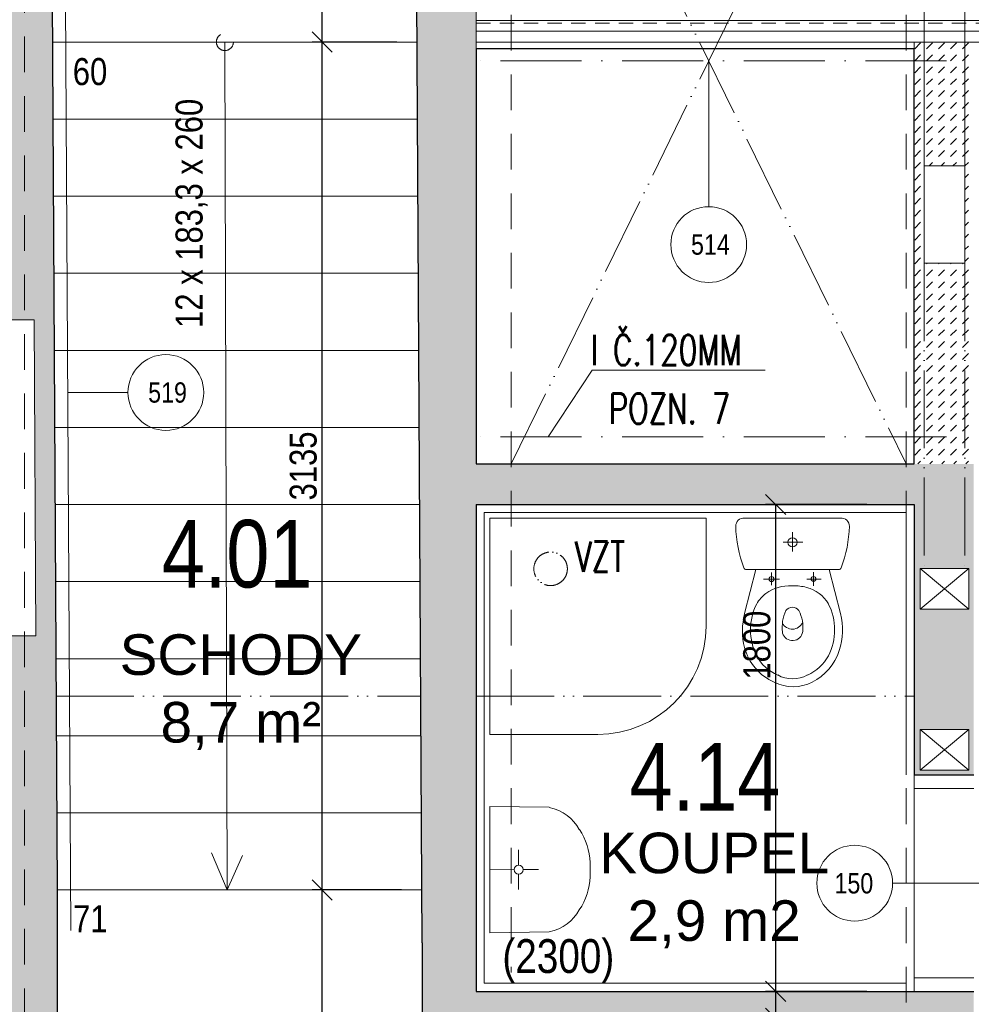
# Model space of a CAD drawing. Header units: millimetres. Extents: x -300958 to -108039, y 30118 to 292543.
# Tile 246 of 256: x -192781 to -189261, y 171697 to 175337. Entities that reach past the tile are written whole.
import ezdxf
from ezdxf.enums import TextEntityAlignment as Align

# ---------------------------------------------------------------- set-up
doc = ezdxf.new("R2010")
doc.units = ezdxf.units.MM
doc.header["$MEASUREMENT"] = 0
for name, pattern in [('ACAD_ISO05W100', [33, 24, -3, 0, -3, 0, -3]), ('ACAD_ISO10W100', [18, 12, -3, 0, -3]), ('DGN Style 2', [879.857395, 527.914437, -351.942958])]:
    doc.linetypes.add(name, pattern=pattern)
doc.layers.get('0').update_dxf_attribs({"lineweight": 13})
doc.layers.get('Defpoints').update_dxf_attribs({"color": 3, "lineweight": 13})
for name, color, linetype, lineweight in [('dims', 7, 'Continuous', 9), ('dvere', 7, 'Continuous', 9), ('equipments', 254, 'Continuous', 5), ('legenda', 7, 'Continuous', 13), ('Materiály', 1, 'Continuous', 13), ('navrh', 1, 'Continuous', 9), ('obklad', 8, 'Continuous', 5), ('OCEL', 7, 'Continuous', 13), ('popis', 7, 'Continuous', 9), ('PSV', 7, 'Continuous', 13), ('schody', 7, 'Continuous', 13), ('tenka', 7, 'Continuous', 13), ('texts', 3, 'Continuous', 30), ('walls pod', 7, 'Continuous', 13), ('zařizovací předměty', 7, 'Continuous', 9)]:
    doc.layers.add(name, color=color, linetype=linetype, lineweight=lineweight)
doc.styles.add('GENERATED_STYLE_8', font='arial.ttf')
doc.styles.get("Standard").update_dxf_attribs({"font": 'txt.shx'})
doc.styles.add('STYLE-0', font='ARIALN.TTF')
doc.styles.add('Style-Arial', font='arial.ttf')
doc.dimstyles.new('arch', dxfattribs={"dimscale": 50, "dimtxt": 2.5, "dimasz": 2.5, "dimexe": 1.25, "dimexo": 0.9, "dimtad": 1, "dimdec": 0, "dimtxsty": 'STYLE-0', "dimblk": 'ARCHTICK', "dimcen": 2.5, "dimadec": 0, "dimazin": 0, "dimtfac": 1, "dimtdec": 0, "dimtmove": 2, "dimatfit": 3, "dimldrblk": 'ARCHTICK', "dimfxl": 0, "dimarcsym": 0})
pattern_1 = [(45, (31500, 0), (4e-15, 44.1941738), [31.25, -31.25])]

# ---------------------------------------------------------------- blocks, each defined once
blk = doc.blocks.new('umyvadlo')
at = {"layer": 'zařizovací předměty'}
for p, q in [((135306.9, 3682.7), (134839.2, 3677.7)), ((134839.2, 3677.7), (134845, 3457.2)), ((135074, 3590.2), (135073.1, 3680.2)), ((135306.9, 3682.7), (135305.9, 3462.1)), ((135057, 3572.8), (135000.3, 3572.2)), ((135091.4, 3573.2), (135148.1, 3573.8)), ((135074.4, 3555.8), (135075, 3499.1)), ((135103.2, 3309.4), (135050.9, 3308.9))]:
    blk.add_line(p, q, dxfattribs=at)
blk.add_arc((135074.2, 3573), 17.2, 180.6147766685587, 180.6147593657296, dxfattribs=at)
for centre, major_axis, start_param, end_param in [((135157.8, 3501.9), (-1.8, 169.1), 3.590866, 4.465357), ((134992.2, 3500.1), (-1.8, 169.1), 1.817828, 2.692319), ((135092.9, 3592.3), (-3, 283.1), 3.170009, 3.677076), ((135055.1, 3591.9), (-3, 283.1), 2.606109, 3.113176)]:
    blk.add_ellipse(centre, major_axis=major_axis, ratio=0.9, start_param=start_param, end_param=end_param, dxfattribs=at)
blk = doc.blocks.new('wc_kombi')
at = {"color": 0, "linetype": 'ByBlock', "lineweight": -2}
for p, q in [((0.1775, 0), (-0.1775, 0)), ((0.0002, -0.1237), (0.0002, -0.0524)), ((-0.0347, -0.0898), (0.0384, -0.0898)), ((-0.1356, -0.1907), (-0.1773, -0.3527)), ((-0.1706, -0.1907), (0.1706, -0.1907)), ((0.1357, -0.1907), (-0.1356, -0.1907)), ((-0.0778, -0.2013), (-0.0778, -0.2482)), ((0.0775, -0.2004), (0.0775, -0.2501)), ((0.1773, -0.3527), (0.1357, -0.1907)), ((-0.1078, -0.2257), (-0.0478, -0.2257)), ((0.0013, -0.2508), (-0.0024, -0.2508)), ((0.0534, -0.2257), (0.106, -0.2257)), ((-0.0366, -0.4251), (-0.0367, -0.4214))]:
    blk.add_line(p, q, dxfattribs=at)
for centre, radius in [((0, -0.0898), 0.0171), ((-0.0778, -0.2257), 0.00927), ((0.0775, -0.2252), 0.0089)]:
    blk.add_circle(centre, radius, dxfattribs=at)
for centre, radius, start, end in [((-0.1801, -0.0299), 0.03, 84.9385, 181.5621), ((0.1801, -0.0299), 0.03, 358.4383, 95.0618), ((0.2615, -0.0178), 0.4718, 181.5608, 200.6512), ((-0.2615, -0.0178), 0.4718, 339.3489, 358.4387), ((-0.1706, -0.1807), 0.01, 200.6489, 270.0028), ((0.1706, -0.1807), 0.01, 270, 339.3483), ((-0.0114, -0.3985), 0.148, 86.5055, 126.0101), ((0.006, -0.4465), 0.1958, 76.3604, 91.3715), ((-0.0104, -0.3911), 0.1427, 128.0842, 148.8348), ((0.0217, -0.3796), 0.1271, 29.404, 76.1254), ((0.0459, -0.4104), 0.2012, 152.4237, 180.8026), ((-0.0371, -0.4083), 0.1924, 358.536, 28.2377), ((0.0816, -0.4165), 0.2666, 166.1457, 193.5616), ((0.1001, -0.402), 0.1382, 154.478, 188.0608), ((-0.0005, -0.3598), 0.0297, 36.344, 144.2662), ((-0.0958, -0.404), 0.1343, 353.2317, 27.4086), ((-0.0653, -0.4139), 0.2501, 342.2461, 14.1632), ((-0.0006, -0.3697), 0.0413, 206.767, 336.409), ((0.0659, -0.4119), 0.2212, 180.3296, 206.1001), ((0, -0.4154), 0.0378, 194.8362, 353.2743), ((-0.0346, -0.4193), 0.19, 331.7361, 1.8342), ((0.013, -0.4271), 0.1975, 195.246, 245.7395), ((0.0046, -0.437), 0.1552, 207.7501, 247.4669), ((-0.0065, -0.4349), 0.1579, 292.8858, 331.8972), ((-0.019, -0.4276), 0.2019, 297.1495, 341.935), ((0, -0.4814), 0.1131, 240.9792, 299.0208), ((0.0025, -0.4644), 0.1593, 243.6726, 296.3274)]:
    blk.add_arc(centre, radius, start, end, dxfattribs=at)
blk = doc.blocks.new('*U3')
at = {"layer": 'zařizovací předměty', "linetype": 'Continuous', "lineweight": 0, "extrusion": (0, 0, -1), "flags": 128}
blk.add_lwpolyline([(0, 400), (-400, 400), (-400, -400), (400, -400), (400, 0)], dxfattribs=at)
at = {"layer": 'zařizovací předměty', "linetype": 'Continuous', "lineweight": 0, "extrusion": (0, 0, -1)}
blk.add_arc((0, 0), 400, 0, 90, dxfattribs=at)
blk = doc.blocks.new('_ArchTick')
at = {"color": 0, "linetype": 'ByBlock', "flags": 128}
blk.add_lwpolyline([(-0.5, -0.5), (0.5, 0.5)], dxfattribs=at)
blk = doc.blocks.new('*D2215')
at = {"layer": 'Defpoints', "color": 0, "linetype": 'Continuous'}
for p in [(-189984.5, 173545), (-189572.6, 173545), (-189572.6, 171745)]:
    blk.add_point(p, dxfattribs=at)
at = {"layer": 'dims', "color": 0, "linetype": 'Continuous', "lineweight": -2}
for p, q in [((-189647.6, 173545), (-190022, 173545)), ((-189984.5, 171745), (-189984.5, 173545)), ((-189647.6, 171745), (-190022, 171745))]:
    blk.add_line(p, q, dxfattribs=at)
at = {"layer": 'dims', "color": 0, "linetype": 'Continuous', "lineweight": -2, "xscale": 75, "yscale": 75, "zscale": 75}
for p, rotation in [((-189984.5, 173545), 90), ((-189984.5, 171745), 270)]:
    blk.add_blockref('_ArchTick', p, dxfattribs=dict(at, rotation=rotation))
at = {"layer": 'dims', "color": 0, "linetype": 'Continuous', "insert": (-190054.3, 173025.1), "char_height": 100, "attachment_point": 5, "rotation": 90, "style": 'STYLE-0'}
blk.add_mtext('1800', dxfattribs=at)
blk = doc.blocks.new('*D2217')
at = {"layer": 'Defpoints', "color": 0, "linetype": 'Continuous'}
for p in [(-189984.5, 171745), (-189572.6, 171745), (-189572.6, 171645)]:
    blk.add_point(p, dxfattribs=at)
at = {"layer": 'dims', "color": 0, "linetype": 'Continuous', "lineweight": -2}
for p, q in [((-189647.6, 171745), (-190022, 171745)), ((-189984.5, 171645), (-189984.5, 171745)), ((-189647.6, 171645), (-190022, 171645))]:
    blk.add_line(p, q, dxfattribs=at)
at = {"layer": 'dims', "color": 0, "linetype": 'Continuous', "lineweight": -2, "xscale": 75, "yscale": 75, "zscale": 75}
for p, rotation in [((-189984.5, 171745), 90), ((-189984.5, 171645), 270)]:
    blk.add_blockref('_ArchTick', p, dxfattribs=dict(at, rotation=rotation))
at = {"layer": 'dims', "color": 0, "linetype": 'Continuous', "insert": (-190047.8, 171508.4), "char_height": 100, "attachment_point": 5, "rotation": 90, "style": 'STYLE-0'}
blk.add_mtext('100', dxfattribs=at)
blk = doc.blocks.new('*D2273')
at = {"layer": 'Defpoints', "color": 0, "linetype": 'Continuous'}
for p in [(-191662.1, 172120), (-191402.6, 172120), (-191250.2, 170145)]:
    blk.add_point(p, dxfattribs=at)
at = {"layer": 'dims', "color": 0, "linetype": 'Continuous', "lineweight": -2}
for p, q in [((-191477.6, 172120), (-191699.6, 172120)), ((-191662.1, 170145), (-191662.1, 172120)), ((-191325.2, 170145), (-191699.6, 170145))]:
    blk.add_line(p, q, dxfattribs=at)
at = {"layer": 'dims', "color": 0, "linetype": 'Continuous', "lineweight": -2, "xscale": 75, "yscale": 75, "zscale": 75}
for p, rotation in [((-191662.1, 172120), 90), ((-191662.1, 170145), 270)]:
    blk.add_blockref('_ArchTick', p, dxfattribs=dict(at, rotation=rotation))
at = {"layer": 'dims', "color": 0, "linetype": 'Continuous', "insert": (-191731.9, 171132.5), "char_height": 100, "attachment_point": 5, "rotation": 90, "style": 'STYLE-0'}
blk.add_mtext('1975', dxfattribs=at)
blk = doc.blocks.new('*D2274')
at = {"layer": 'Defpoints', "color": 0, "linetype": 'Continuous'}
for p in [(-191662.1, 175255), (-191402.6, 175255), (-191293.7, 172120)]:
    blk.add_point(p, dxfattribs=at)
at = {"layer": 'dims', "color": 0, "linetype": 'Continuous', "lineweight": -2}
for p, q in [((-191477.6, 175255), (-191699.6, 175255)), ((-191662.1, 172120), (-191662.1, 175255)), ((-191368.7, 172120), (-191699.6, 172120))]:
    blk.add_line(p, q, dxfattribs=at)
at = {"layer": 'dims', "color": 0, "linetype": 'Continuous', "lineweight": -2, "xscale": 75, "yscale": 75, "zscale": 75}
for p, rotation in [((-191662.1, 175255), 90), ((-191662.1, 172120), 270)]:
    blk.add_blockref('_ArchTick', p, dxfattribs=dict(at, rotation=rotation))
at = {"layer": 'dims', "color": 0, "linetype": 'Continuous', "insert": (-191731.9, 173687.5), "char_height": 100, "attachment_point": 5, "rotation": 90, "style": 'STYLE-0'}
blk.add_mtext('3135', dxfattribs=at)
blk = doc.blocks.new('*D2275')
at = {"layer": 'Defpoints', "color": 0, "linetype": 'Continuous'}
for p in [(-191662.1, 176625), (-191402.6, 176625), (-191310.9, 175255)]:
    blk.add_point(p, dxfattribs=at)
at = {"layer": 'dims', "color": 0, "linetype": 'Continuous', "lineweight": -2}
for p, q in [((-191477.6, 176625), (-191699.6, 176625)), ((-191662.1, 175255), (-191662.1, 176625)), ((-191385.9, 175255), (-191699.6, 175255))]:
    blk.add_line(p, q, dxfattribs=at)
at = {"layer": 'dims', "color": 0, "linetype": 'Continuous', "lineweight": -2, "xscale": 75, "yscale": 75, "zscale": 75}
for p, rotation in [((-191662.1, 176625), 90), ((-191662.1, 175255), 270)]:
    blk.add_blockref('_ArchTick', p, dxfattribs=dict(at, rotation=rotation))
at = {"layer": 'dims', "color": 0, "linetype": 'Continuous', "insert": (-191731.9, 175940), "char_height": 100, "attachment_point": 5, "rotation": 90, "style": 'STYLE-0'}
blk.add_mtext('1370', dxfattribs=at)

msp = doc.modelspace()

# ---------------------------------------------------------------- hatches: boundary and pattern name
at = {"layer": 'Materiály', "linetype": 'Continuous'}
h = msp.add_hatch(dxfattribs=at)
h.set_pattern_fill('DASH', color=256, scale=250, angle=45, style=0)
h.set_pattern_definition(pattern_1)
h.paths.add_polyline_path([(-193460.9, 169112.4), (-193473.5, 169112.4), (-193473.5, 168912.4), (-193455.4, 168912.4), (-193430.1, 168937.4), (-193448.5, 168937.4), (-193448.5, 169087.4), (-193435.3, 169087.4)])
h.paths.add_polyline_path([(-192722.6, 169013), (-193268.5, 169012.5), (-193268.5, 168937.4), (-193430.1, 168937.4), (-193455.4, 168912.4), (-192722.6, 168912.4)])
h.paths.add_polyline_path([(-192507.6, 169945), (-192507.6, 170145), (-192642.6, 170145), (-192642.6, 172120), (-192665.7, 176368.9), (-192865.7, 176368.9), (-192854.1, 174228), (-192727.6, 174228), (-192721.2, 173059.6), (-192842.6, 173059.6), (-192842.6, 171065), (-193592.6, 171065), (-193592.6, 170965), (-192922.6, 170965), (-192922.6, 169112.4), (-193460.9, 169112.4), (-193435.3, 169087.4), (-193268.5, 169087.4), (-193268.5, 169012.5), (-192722.6, 169013), (-192722.6, 169945)])
h.paths.add_polyline_path([(-192900.8, 170711.7), (-192668.6, 170711.7), (-192668.6, 170559.6), (-192900.8, 170559.6)], flags=24)
h = msp.add_hatch(dxfattribs=at)
h.set_pattern_fill('DASH', color=256, scale=250, angle=45, style=0)
h.set_pattern_definition(pattern_1)
h.paths.add_polyline_path([(-189450.3, 172713.2), (-189270.3, 172713.2), (-189270.3, 172563.2), (-189450.3, 172563.2)], flags=16)
h.paths.add_polyline_path([(-189435.3, 170113.8), (-189285.3, 170113.8), (-189285.3, 169993.8), (-189435.3, 169993.8)], flags=16)
edge = h.paths.add_edge_path()
edge.add_line((-191292.6, 171925), (-191292.6, 170145))
edge.add_line((-191292.6, 170145), (-191507.6, 170145))
edge.add_line((-191507.6, 170145), (-191507.6, 169945))
edge.add_line((-191507.6, 169945), (-190422.6, 169945))
edge.add_line((-190422.6, 169945), (-190422.6, 170045))
edge.add_line((-190422.6, 170045), (-191092.6, 170045))
edge.add_line((-191092.6, 170045), (-191092.6, 171645))
edge.add_line((-191092.6, 171645), (-190825.4, 171645))
edge.add_arc((-190822.7, 171615.1), 30, 84.9382, 95.0618, ccw=False)
edge.add_line((-190820.1, 171645), (-190465.1, 171645))
edge.add_arc((-190462.4, 171615.1), 30, 84.9385, 95.0615, ccw=False)
edge.add_line((-190459.8, 171645), (-189472.6, 171645))
edge.add_line((-189472.6, 171645), (-189472.6, 170045))
edge.add_line((-189472.6, 170045), (-189522.6, 170045))
edge.add_line((-189522.6, 170045), (-189522.6, 169945))
edge.add_line((-189522.6, 169945), (-188612.6, 169945))
edge.add_line((-188612.6, 169945), (-188612.6, 170165))
edge.add_line((-188612.6, 170165), (-189252.6, 170165))
edge.add_line((-189252.6, 170165), (-189252.6, 171745))
edge.add_line((-189252.6, 171745), (-191092.6, 171745))
edge.add_line((-191092.6, 171745), (-191092.6, 173545))
edge.add_line((-191092.6, 173545), (-189472.6, 173545))
edge.add_line((-189472.6, 173545), (-189472.6, 172545))
edge.add_line((-189472.6, 172545), (-189252.6, 172545))
edge.add_line((-189252.6, 172545), (-189252.6, 173695))
edge.add_line((-189252.6, 173695), (-191092.6, 173695))
edge.add_line((-191092.6, 173695), (-191092.6, 176368.9))
edge.add_line((-191092.6, 176368.9), (-191317, 176368.9))
edge.add_line((-191317, 176368.9), (-191292.6, 171925))
h.paths.add_polyline_path([(-189270.3, 173308.1), (-189270.3, 173158.1), (-189450.3, 173158.1), (-189450.3, 173308.1)])
h = msp.add_hatch(dxfattribs=at)
h.set_pattern_fill('DASH', color=256, scale=250, angle=45, style=0)
h.set_pattern_definition(pattern_1)
h.paths.add_polyline_path([(-189252.6, 175255), (-189472.6, 175255), (-189472.6, 173695), (-189252.6, 173695)])
h.paths.add_polyline_path([(-189435.3, 174437), (-189435.3, 174797), (-189285.3, 174797), (-189285.3, 174437)])

# ---------------------------------------------------------------- linework, layer by layer
at = {"layer": 'dvere', "ltscale": 8}
msp.add_line((-189472.6, 171745), (-189472.6, 172545), dxfattribs=at)
at = {"layer": 'dvere', "linetype": 'Continuous'}
for p, q in [((-189472.6, 172495), (-189252.6, 172495)), ((-189552.6, 172145), (-188652.6, 172145)), ((-189472.6, 171795), (-189252.6, 171795))]:
    msp.add_line(p, q, dxfattribs=at)
at = {"layer": 'legenda', "linetype": 'Continuous', "lineweight": 0, "flags": 128}
msp.add_lwpolyline([(-190826.5, 173795), (-190663.3, 174042.3), (-190023.8, 174042.3)], dxfattribs=at)
at = {"layer": 'Materiály', "linetype": 'Continuous'}
for p, q in [((-191092.6, 175335), (-185637, 175335)), ((-191092.6, 175295), (-185677.2, 175295)), ((-191092.6, 175255), (-185717.4, 175255)), ((-189472.6, 175230), (-189472.6, 175255))]:
    msp.add_line(p, q, dxfattribs=at)
at = {"layer": 'navrh', "linetype": 'ACAD_ISO05W100', "ltscale": 12}
for p, q in [((-190962.6, 173695), (-189502.6, 176675)), ((-190962.6, 176675), (-189502.6, 173695)), ((-189435.3, 174437), (-189435.3, 173308.1)), ((-189285.3, 174437), (-189285.3, 173308.1))]:
    msp.add_line(p, q, dxfattribs=at)
at = {"layer": 'navrh', "linetype": 'Continuous', "lineweight": 30}
for p, q in [((-192667.4, 176625), (-192642.6, 172120)), ((-191292.6, 171925), (-191318.5, 176625)), ((-191092.6, 175230), (-191092.6, 173695)), ((-189472.6, 175230), (-191092.6, 175230)), ((-189472.6, 173695), (-189472.6, 175230)), ((-191092.6, 173695), (-189472.6, 173695)), ((-191092.6, 173545), (-191092.6, 171745)), ((-191092.6, 173545), (-189472.6, 173545)), ((-189472.6, 173545), (-189472.6, 172545)), ((-189472.6, 172545), (-189252.6, 172545)), ((-192642.6, 172120), (-192642.6, 170145)), ((-191292.6, 171925), (-191292.6, 170145)), ((-191092.6, 171745), (-189252.6, 171745))]:
    msp.add_line(p, q, dxfattribs=at)
at = {"layer": 'navrh', "linetype": 'DGN Style 2', "lineweight": 0, "ltscale": 0.1}
msp.add_line((-191092.6, 175325), (-185647, 175325), dxfattribs=at)
at = {"layer": 'navrh', "linetype": 'ACAD_ISO05W100', "ltscale": 12, "flags": 128}
for points in [[(-192646.5, 172837), (-191297.6, 172837)], [(-191092.6, 172837), (-189472.6, 172837)]]:
    msp.add_lwpolyline(points, dxfattribs=at)
at = {"layer": 'obklad', "linetype": 'Continuous', "flags": 128}
msp.add_lwpolyline([(-189502.6, 172545), (-189502.6, 173515), (-191062.6, 173515), (-191062.6, 171775), (-189502.6, 171775)], dxfattribs=at)
at = {"layer": 'OCEL', "linetype": 'ACAD_ISO10W100', "ltscale": 25}
for p, q in [((-189352.6, 175185), (-191112.6, 175185)), ((-189352.6, 173795), (-191112.6, 173795))]:
    msp.add_line(p, q, dxfattribs=at)
at = {"layer": 'PSV', "linetype": 'Continuous', "lineweight": 0}
for p, q in [((-190232.6, 175185), (-190232.6, 174646.1)), ((-192602.7, 173959.2), (-192380.2, 173959.2))]:
    msp.add_line(p, q, dxfattribs=at)
for centre in [(-190232.6, 174506.1), (-192240.2, 173959.2), (-189692.7, 172145)]:
    msp.add_circle(centre, 140.1, dxfattribs=at)
at = {"layer": 'schody', "linetype": 'Continuous'}
for p, q in [((-192610.7, 175405), (-192591.8, 171970)), ((-192659.7, 175255), (-191310.7, 175255)), ((-192013.4, 172120), (-192021.9, 175255)), ((-192658.1, 174970), (-191309.2, 174970)), ((-192656.6, 174685), (-191307.6, 174685)), ((-192655, 174400), (-191306.1, 174400)), ((-192653.5, 174115), (-191304.5, 174115)), ((-192651.9, 173830), (-191303, 173830)), ((-192650.4, 173545), (-191301.4, 173545)), ((-192648.8, 173260), (-191299.9, 173260)), ((-192647.2, 172975), (-191298.3, 172975)), ((-192645.7, 172690), (-191296.8, 172690)), ((-192644.1, 172405), (-191295.2, 172405)), ((-192642.6, 172120), (-191293.7, 172120))]:
    msp.add_line(p, q, dxfattribs=at)
at = {"layer": 'schody'}
msp.add_line((-192013.4, 172120), (-191957.1, 172247), dxfattribs=at).dxf.unprotected_set("ltscale", 0)
msp.add_lwpolyline([(-192013.4, 172120), (-192071.2, 172256.8)], dxfattribs=at).dxf.unprotected_set("ltscale", 0)
at = {"layer": 'schody', "linetype": 'DGN Style 2', "lineweight": 0, "ltscale": 0.25}
msp.add_circle((-192021.9, 175255), 31.6, dxfattribs=at)
at = {"layer": 'tenka', "linetype": 'Continuous'}
for p, q in [((-191092.6, 175230), (-191092.6, 176590.3)), ((-189435.3, 174797), (-189435.3, 175575)), ((-189285.3, 174797), (-189285.3, 175575)), ((-192854.1, 174228), (-192727.6, 174228)), ((-192727.6, 174228), (-192721.2, 173059.6)), ((-192842.6, 173059.6), (-192721.2, 173059.6))]:
    msp.add_line(p, q, dxfattribs=at)
at = {"layer": 'tenka', "linetype": 'Continuous', "flags": 128}
for points in [[(-189435.3, 174797), (-189285.3, 174797), (-189285.3, 174437), (-189435.3, 174437), (-189435.3, 174797)], [(-189450.3, 173308.1), (-189270.3, 173158.1), (-189450.3, 173158.1), (-189270.3, 173308.1)], [(-189270.3, 173308.1), (-189270.3, 173158.1), (-189450.3, 173158.1), (-189450.3, 173308.1), (-189270.3, 173308.1)], [(-189450.3, 172713.2), (-189270.3, 172563.2), (-189450.3, 172563.2), (-189270.3, 172713.2)]]:
    msp.add_lwpolyline(points, dxfattribs=at)
msp.add_lwpolyline([(-189450.3, 172713.2), (-189270.3, 172713.2), (-189270.3, 172563.2), (-189450.3, 172563.2)], close=True, dxfattribs=at)
at = {"layer": 'walls pod', "linetype": 'DGN Style 2', "ltscale": 0.25}
for p, q in [((-190962.6, 176675), (-190962.6, 171815)), ((-189502.6, 176675), (-189502.6, 170465)), ((-192762.6, 176595), (-192762.6, 170465))]:
    msp.add_line(p, q, dxfattribs=at)
at = {"layer": 'zařizovací předměty', "linetype": 'ACAD_ISO05W100', "lineweight": 0, "ltscale": 5}
msp.add_circle((-190817.3, 173307.2), 62, dxfattribs=at)

# ---------------------------------------------------------------- block references
at = {"layer": 'equipments', "linetype": 'Continuous', "lineweight": 0, "xscale": -1, "yscale": -1, "rotation": 269.3852406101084}
msp.add_blockref('umyvadlo', (-188811.9, 37090.2), dxfattribs=at)
at = {"layer": 'zařizovací předměty', "linetype": 'Continuous', "lineweight": 0, "xscale": -1, "rotation": 270}
msp.add_blockref('*U3', (-190642.6, 173095), dxfattribs=at)
at = {"layer": 'zařizovací předměty', "linetype": 'Continuous', "lineweight": 0, "xscale": 1000, "yscale": 1000, "zscale": 1000}
msp.add_blockref('wc_kombi', (-189922.6, 173495), dxfattribs=at)

# ---------------------------------------------------------------- texts
at = {"layer": 'legenda', "linetype": 'Continuous', "lineweight": 0, "char_height": 112, "attachment_point": 4, "style": 'Style-Arial'}
for s, insert, rotation, line_spacing_factor in [('{\\Fromans|c238;\\W0.71429;I Č.120MM}', (-190668.9, 174115.9), 0.0091, 0.803213), ('{\\Fromans|c238;\\W0.7143;POZN. 7}', (-190602.3, 173899.5), 0.0012, 0.765173)]:
    msp.add_mtext(s, dxfattribs=dict(at, insert=insert, rotation=rotation, line_spacing_factor=line_spacing_factor))
at = {"layer": 'obklad', "linetype": 'Continuous', "lineweight": 0, "style": 'STYLE-0'}
msp.add_text('(2300)', height=125, dxfattribs=at).set_placement((-190995.7, 171875.5), align=Align.MIDDLE_LEFT)
at = {"layer": 'popis', "linetype": 'Continuous', "lineweight": 0, "char_height": 150, "width": 1303.837, "style": 'GENERATED_STYLE_8'}
for s, insert, attachment_point in [('SCHODY \\P8,7 m²', (-191962.9, 172851.1), 5), ('KOUPEL\\P2,9 m2', (-190212.5, 172331.7), 2)]:
    msp.add_mtext(s, dxfattribs=dict(at, insert=insert, attachment_point=attachment_point))
at = {"layer": 'PSV', "linetype": 'Continuous', "lineweight": 0, "style": 'STYLE-0'}
for s, p in [('514', (-190226.3, 174506.1)), ('519', (-192233.9, 173959.2)), ('150', (-189695.8, 172144.6))]:
    msp.add_text(s, height=75, dxfattribs=at).set_placement(p, align=Align.MIDDLE_CENTER)
at = {"layer": 'schody', "linetype": 'Continuous', "style": 'STYLE-0'}
for s, p in [('60', (-192520.6, 175145.6)), ('71', (-192519.5, 172013.5))]:
    msp.add_text(s, height=100, dxfattribs=at).set_placement(p, align=Align.MIDDLE_CENTER)
msp.add_text('12 x 183,3 x 260', height=100, rotation=90, dxfattribs=at).set_placement((-192154.4, 174621.4), align=Align.MIDDLE_CENTER)
at = {"layer": 'texts', "linetype": 'Continuous', "lineweight": 0, "char_height": 250, "width": 788.673, "attachment_point": 5, "line_spacing_factor": 0.722892}
for s, insert in [('\\fArial Narrow|b0|i0|c238|p39;4.01', (-191976.8, 173361.4)), ('\\fArial Narrow|b0|i0|c238|p39;4.14', (-190246.1, 172538))]:
    msp.add_mtext(s, dxfattribs=dict(at, insert=insert))
at = {"layer": 'zařizovací předměty', "linetype": 'Continuous', "insert": (-190726.9, 173352.6), "char_height": 112, "attachment_point": 4, "rotation": 0.0012, "line_spacing_factor": 0.765173, "style": 'Style-Arial'}
msp.add_mtext('{\\Fromans|c238;\\W0.71429;VZT}', dxfattribs=at)

# ---------------------------------------------------------------- dimensions: what is measured, and where the dimension line sits
at = {"layer": 'dims', "linetype": 'Continuous'}
for base, p1, p2, picture, middle in [((-191662.1, 176625), (-191310.9, 175255), (-191402.6, 176625), '*D2275', (-191731.9, 175940)), ((-191662.1, 175255), (-191293.7, 172120), (-191402.6, 175255), '*D2274', (-191731.9, 173687.5)), ((-191662.1, 172120), (-191250.2, 170145), (-191402.6, 172120), '*D2273', (-191731.9, 171132.5))]:
    dim = msp.add_linear_dim(base=base, p1=p1, p2=p2, angle=90, dimstyle='arch', override={"dimtxt": 2, "dimasz": 1.5, "dimexe": 0.75, "dimexo": 1.5, "dimgap": 0.375, "dimcen": 2e-05}, dxfattribs=at)
    dim.commit()
    dim.dimension.update_dxf_attribs({"geometry": picture, "text_midpoint": middle})
for base, p1, p2, picture, middle in [((-189984.5, 173545), (-189572.6, 171745), (-189572.6, 173545), '*D2215', (-190054.3, 173025.1)), ((-189984.5, 171745), (-189572.6, 171645), (-189572.6, 171745), '*D2217', (-190047.8, 171508.4))]:
    dim = msp.add_linear_dim(base=base, p1=p1, p2=p2, angle=90, dimstyle='arch', override={"dimtxt": 2, "dimasz": 1.5, "dimexe": 0.75, "dimexo": 1.5, "dimgap": 0.375, "dimcen": 2e-05}, dxfattribs=at)
    dim.commit()
    dim.dimension.update_dxf_attribs({"geometry": picture, "text_midpoint": middle, "dimtype": 160})

doc.saveas('drawing.dxf')
